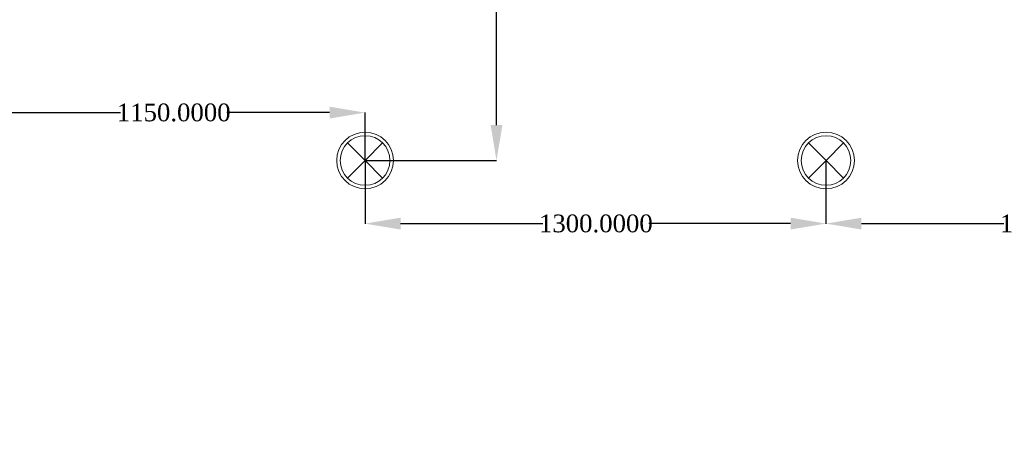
# Model space of a CAD drawing. Header units: inches. Extents: x -78787 to 29484, y -9517 to 23232.
# Tile 68 of 256: x -3268 to -491, y -2456 to -1239. Entities that reach past the tile are written whole.
import ezdxf
from ezdxf import colors
from ezdxf.entities.mleader import LeaderData, LeaderLine
from ezdxf.math import Vec2, Vec3

# ---------------------------------------------------------------- set-up
doc = ezdxf.new("R2010")
doc.units = ezdxf.units.IN
doc.header["$MEASUREMENT"] = 0
doc.layers.add('- განათება', color=7, linetype='Continuous')
doc.layers.add('- მექანიკური ნაწილი', color=7, linetype='Continuous')
doc.layers.add('New_Interior - Lamp_Pen_No__77', color=7, linetype='Continuous', lineweight=20, true_color=0xffeb28)
doc.styles.add('CT', font='ARIALN.TTF', dxfattribs={"height": 200})
doc.styles.get("Standard").update_dxf_attribs({"font": 'arial.ttf'})
doc.dimstyles.get("Standard").update_dxf_attribs({"dimtxt": 0.18, "dimasz": 0.18, "dimexe": 0.18, "dimexo": 0.0625, "dimgap": 0.09, "dimtad": 0, "dimtih": 1, "dimtoh": 1, "dimdec": 4, "dimzin": 0, "dimdsep": 46, "dimtxsty": 'Standard', "dimcen": 0.09, "dimadec": 0, "dimazin": 0, "dimtfac": 1, "dimtdec": 4, "dimtofl": 0, "dimtmove": 0, "dimatfit": 3, "dimfxl": 1, "dimtolj": 1, "dimtzin": 0, "dimarcsym": 0})

# ---------------------------------------------------------------- blocks, each defined once
blk = doc.blocks.new('Recessed Spot')
at = {"layer": 'New_Interior - Lamp_Pen_No__77', "color": 2, "linetype": 'Continuous', "lineweight": 20, "true_color": 0xffeb28}
for q in [(-49.5, 49.5), (49.5, 49.5), (-49.5, -49.5), (49.5, -49.5)]:
    blk.add_line((0, 0), q, dxfattribs=at)
at = {"layer": 'New_Interior - Lamp_Pen_No__77', "color": 2, "linetype": 'Continuous', "lineweight": 20, "true_color": 0xffeb28, "flags": 128}
blk.add_lwpolyline([(80, 0, 1), (-80, 0, 1)], format="xyb", close=True, dxfattribs=at)
at = {"layer": 'New_Interior - Lamp_Pen_No__77', "color": 2, "linetype": 'Continuous', "lineweight": 20, "true_color": 0xffeb28}
blk.add_circle((0, 0), 70, dxfattribs=at)
blk = doc.blocks.new('_DotSmall')
at = {"color": 0, "linetype": 'ByBlock', "const_width": 0.5}
blk.add_lwpolyline([(-0.0625, 0, 1), (0.0625, 0, 1)], format="xyb", close=True, dxfattribs=at)
blk = doc.blocks.new('*D990')
at = {"layer": '- განათება', "color": 0, "lineweight": -2, "transparency": 16777216}
for p, q in [((-994.1, -1636.1), (-994.1, -1814.2)), ((305.9, -1636.1), (305.9, -1814.2)), ((-894.1, -1814), (-492.8, -1814)), ((205.9, -1814), (-193.6, -1814))]:
    blk.add_line(p, q, dxfattribs=at)
at = {"layer": '- განათება', "color": 0, "transparency": 16777216}
for points in [[(-894.1, -1797.3), (-894.1, -1830.7), (-994.1, -1814)], [(205.9, -1797.3), (205.9, -1830.7), (305.9, -1814)]]:
    blk.add_solid(points, dxfattribs=at)
at = {"layer": 'Defpoints', "color": 0, "transparency": 16777216}
for p in [(-994.1, -1636), (305.9, -1636), (305.9, -1814)]:
    blk.add_point(p, dxfattribs=at)
at = {"layer": '- განათება', "color": 0, "transparency": 16777216, "insert": (-343.2, -1814), "char_height": 50, "attachment_point": 5}
blk.add_mtext('\\A1;{\\fSylfaen|b0|i0|c0|p18;1300.0000}', dxfattribs=at)
blk = doc.blocks.new('*D991')
at = {"layer": '- განათება', "color": 0, "lineweight": -2, "transparency": 16777216}
for p, q in [((-2294.1, -1636.1), (-2294.1, -1814.2)), ((-994.1, -1636.1), (-994.1, -1814.2)), ((-2194.1, -1814), (-1792.8, -1814)), ((-1094.1, -1814), (-1493.6, -1814))]:
    blk.add_line(p, q, dxfattribs=at)
at = {"layer": '- განათება', "color": 0, "transparency": 16777216}
for points in [[(-2194.1, -1797.3), (-2194.1, -1830.7), (-2294.1, -1814)], [(-1094.1, -1797.3), (-1094.1, -1830.7), (-994.1, -1814)]]:
    blk.add_solid(points, dxfattribs=at)
at = {"layer": 'Defpoints', "color": 0, "transparency": 16777216}
for p in [(-2294.1, -1636), (-994.1, -1636), (-994.1, -1814)]:
    blk.add_point(p, dxfattribs=at)
at = {"layer": '- განათება', "color": 0, "transparency": 16777216, "insert": (-1643.2, -1814), "char_height": 50, "attachment_point": 5}
blk.add_mtext('\\A1;{\\fSylfaen|b0|i0|c0|p18;1300.0000}', dxfattribs=at)
blk = doc.blocks.new('*D1025')
at = {"layer": '- განათება', "color": 0, "lineweight": -2, "transparency": 16777216}
for p, q in [((-3444.1, -1655.2), (-3444.1, -1500.8)), ((-3344.1, -1500.9), (-2983.7, -1500.9)), ((-2394.1, -1500.9), (-2684.4, -1500.9)), ((-2294.1, -1636), (-2294.1, -1500.8))]:
    blk.add_line(p, q, dxfattribs=at)
at = {"layer": '- განათება', "color": 0, "transparency": 16777216}
for points in [[(-3344.1, -1484.3), (-3344.1, -1517.6), (-3444.1, -1500.9)], [(-2394.1, -1484.3), (-2394.1, -1517.6), (-2294.1, -1500.9)]]:
    blk.add_solid(points, dxfattribs=at)
at = {"layer": 'Defpoints', "color": 0, "transparency": 16777216}
for p in [(-2294.1, -1500.9), (-2294.1, -1636), (-3444.1, -1655.3)]:
    blk.add_point(p, dxfattribs=at)
at = {"layer": '- განათება', "color": 0, "transparency": 16777216, "insert": (-2834, -1500.9), "char_height": 50, "attachment_point": 5}
blk.add_mtext('\\A1;{\\fSylfaen|b0|i0|c0|p18;1150.0000}', dxfattribs=at)
blk = doc.blocks.new('*D1026')
at = {"layer": '- განათება', "color": 0, "lineweight": -2, "transparency": 16777216}
for p, q in [((-2294, 64), (-1923.3, 64)), ((-1923.5, -36), (-1923.5, -723.4)), ((-1923.5, -1536), (-1923.5, -774.6)), ((-2294, -1636), (-1923.3, -1636))]:
    blk.add_line(p, q, dxfattribs=at)
at = {"layer": '- განათება', "color": 0, "transparency": 16777216}
for points in [[(-1940.1, -36), (-1906.8, -36), (-1923.5, 64)], [(-1940.1, -1536), (-1906.8, -1536), (-1923.5, -1636)]]:
    blk.add_solid(points, dxfattribs=at)
at = {"layer": 'Defpoints', "color": 0, "transparency": 16777216}
for p in [(-2294.1, 64), (-1923.5, 64), (-2294.1, -1636)]:
    blk.add_point(p, dxfattribs=at)
at = {"layer": '- განათება', "color": 0, "transparency": 16777216, "insert": (-1923.5, -749), "char_height": 50, "attachment_point": 5}
blk.add_mtext('\\A1;{\\fSylfaen|b0|i0|c0|p18;1700.0000}', dxfattribs=at)

msp = doc.modelspace()

# ---------------------------------------------------------------- block references
at = {"layer": '- განათება', "color": 2, "linetype": 'Continuous', "lineweight": 20, "true_color": 0xffeb28, "zscale": 1000}
msp.add_blockref('Recessed Spot', (-2294.06848, -1636.0366), dxfattribs=at)
at = {"layer": '- განათება', "color": 3, "linetype": 'Continuous', "lineweight": 20, "zscale": 1000}
msp.add_blockref('Recessed Spot', (-994.06848, -1636.0366), dxfattribs=at)

# ---------------------------------------------------------------- dimensions: what is measured, and where the dimension line sits
at = {"layer": '- განათება', "color": 1}
dim = msp.add_linear_dim(base=(-1923.46227, 63.9634), p1=(-2294.06848, -1636.0366), p2=(-2294.06848, 63.9634), angle=90, text='{\\fSylfaen|b0|i0|c0|p18;<>}', dimstyle='Standard', override={"dimtxt": 50, "dimasz": 100}, dxfattribs=at)
dim.commit()
dim.dimension.update_dxf_attribs({"geometry": '*D1026', "text_midpoint": (-1923.46227, -749), "dimtype": 160})
for base, p1, p2, picture, middle in [((-2294.06848, -1500.94626), (-3444.06848, -1655.27518), (-2294.06848, -1636.0366), '*D1025', (-2834.03338, -1500.94626)), ((-994.06848, -1814), (-2294.06848, -1636.0366), (-994.06848, -1636.0366), '*D991', (-1643.19641, -1814)), ((305.93152, -1814), (-994.06848, -1636.0366), (305.93152, -1636.0366), '*D990', (-343.19641, -1814))]:
    dim = msp.add_linear_dim(base=base, p1=p1, p2=p2, text='{\\fSylfaen|b0|i0|c0|p18;<>}', dimstyle='Standard', override={"dimtxt": 50, "dimasz": 100}, dxfattribs=at)
    dim.commit()
    dim.dimension.update_dxf_attribs({"geometry": picture, "text_midpoint": middle, "dimtype": 160})

# ---------------------------------------------------------------- leaders
at = {"layer": '- მექანიკური ნაწილი', "color": 7}
ml = msp.add_multileader_mtext('Standard', dxfattribs=at)
ml.set_content('{\\fSylfaen|b1|i0|c0|p18;\\C1;DB-HVAC\\C7;  \\fSylfaen|b0|i0|c0|p18;\\C1;QF-16          \\C7;N2XH-3X2.5}', color=7, style='CT')
ml.set_leader_properties()
ml.set_arrow_properties(name='DOTSMALL')
ml.build(insert=Vec2(0, 0))
ml.multileader.update_dxf_attribs({"has_dogleg": 0, "text_left_attachment_type": 6, "text_right_attachment_type": 6, "dogleg_length": 9, "arrow_head_size": 172.53719})
ctx = ml.context
ctx.base_point, ctx.char_height, ctx.arrow_head_size, ctx.landing_gap_size, ctx.plane_origin = Vec3(1785.09257, -2453.32322), 171.3007828, 172.53719, 57.5124, Vec3(-14945.78255, -12938.84713)
ctx.left_attachment, ctx.right_attachment, ctx.text_align_type = 6, 6, 1
notes = []
notes.append((ctx, [(1, (1, 1, 0), (1776.09257, -2453.32322), (1, 0), 9, [(2, [(-2407.5, -4065.5)], 0, [])])]))
ctx.mtext.insert, ctx.mtext.width, ctx.mtext.defined_height, ctx.mtext.alignment, ctx.mtext.flow_direction = Vec3(2787.65072, -2247.76228), 2531.4263669, 243.98464, 2, 5
for ctx, leaders in notes:
    for number, flags, end, landing, length, lines in leaders:
        leader = LeaderData()
        leader.index, (leader.has_last_leader_line, leader.has_dogleg_vector, leader.attachment_direction) = number, flags
        leader.last_leader_point, leader.dogleg_vector, leader.dogleg_length = Vec3(end), Vec3(landing), length
        for number, points, colour, breaks in lines:
            line = LeaderLine()
            line.index, line.vertices, line.color, line.breaks = number, Vec3.list(points), colors.encode_raw_color(colour), breaks
            leader.lines.append(line)
        ctx.leaders.append(leader)

doc.saveas('drawing.dxf')
